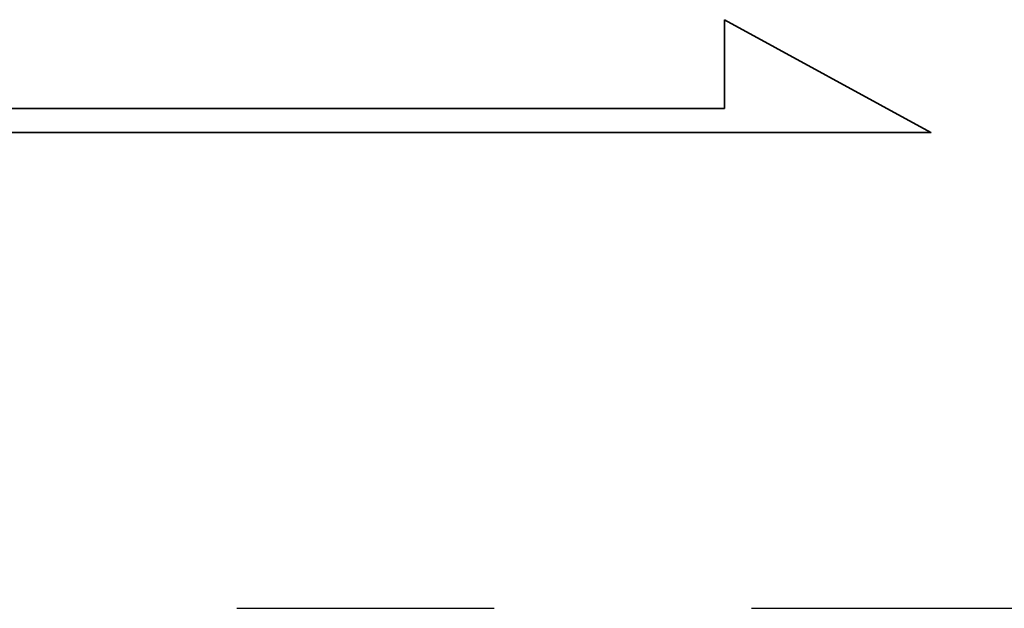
# Model space of a CAD drawing. Extents: x 23 to 149, y 34 to 103.
# Tile 39 of 45: x 134.57 to 138.4, y 64.83 to 67.11. Entities that reach past the tile are written whole.
import ezdxf

# ---------------------------------------------------------------- set-up
doc = ezdxf.new("R2010")
doc.units = 0
doc.header["$LTSCALE"] = 2
doc.header["$MEASUREMENT"] = 0
doc.linetypes.add('CENTER', pattern=[2, 1.25, -0.25, 0.25, -0.25])
for name, color, linetype in [('CL', 1, 'CENTER'), ('DIM', 4, 'CONTINUOUS'), ('layer 1', 7, 'CONTINUOUS')]:
    doc.layers.add(name, color=color, linetype=linetype)

# ---------------------------------------------------------------- blocks, each defined once
blk = doc.blocks.new('TBI MOTION logo(完整正式版)')
at = {"layer": 'layer 1', "color": 22, "lineweight": 35}
blk.add_open_spline([(75.90875, -9.47875), (75.90875, -9.47875), (75.90875, -12.28625), (75.90875, -12.28625), (75.90875, -12.28625), (75.90875, -12.28625), (75.90875, -12.47875), (75.90875, -12.47875), (75.90875, -12.47875), (75.90875, -12.47875), (75.71625, -12.47875), (75.71625, -12.47875), (75.71625, -12.47875), (75.71625, -12.47875), (-88.32875, -12.47875), (-88.32875, -12.47875), (-88.32875, -12.47875), (-88.32875, -12.47875), (-88.32875, -13.29375), (-88.32875, -13.29375), (-88.32875, -13.29375), (-88.32875, -13.29375), (82.89125, -13.29375), (82.89125, -13.29375), (82.89125, -13.29375), (82.89125, -13.29375), (75.90875, -9.47875), (75.90875, -9.47875)], degree=3, knots=[0, 0, 0, 0, 0.14285714, 0.14285714, 0.14285714, 0.14285714, 0.28571429, 0.28571429, 0.28571429, 0.28571429, 0.42857143, 0.42857143, 0.42857143, 0.42857143, 0.57142857, 0.57142857, 0.57142857, 0.57142857, 0.71428571, 0.71428571, 0.71428571, 0.71428571, 0.85714286, 0.85714286, 0.85714286, 0.85714286, 1, 1, 1, 1], dxfattribs=at)

msp = doc.modelspace()

# ---------------------------------------------------------------- linework, layer by layer
at = {"layer": 'CL', "color": 7, "ltscale": 2}
msp.add_line((97.4139, 64.8266), (143.4139, 64.8266), dxfattribs=at)

# ---------------------------------------------------------------- block references
at = {"layer": 'DIM', "color": 7, "xscale": 0.1149341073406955, "yscale": 0.1149341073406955, "zscale": 0.1149341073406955}
msp.add_blockref('TBI MOTION logo(完整正式版)', (128.5843, 68.2026), dxfattribs=at)

doc.saveas('drawing.dxf')
